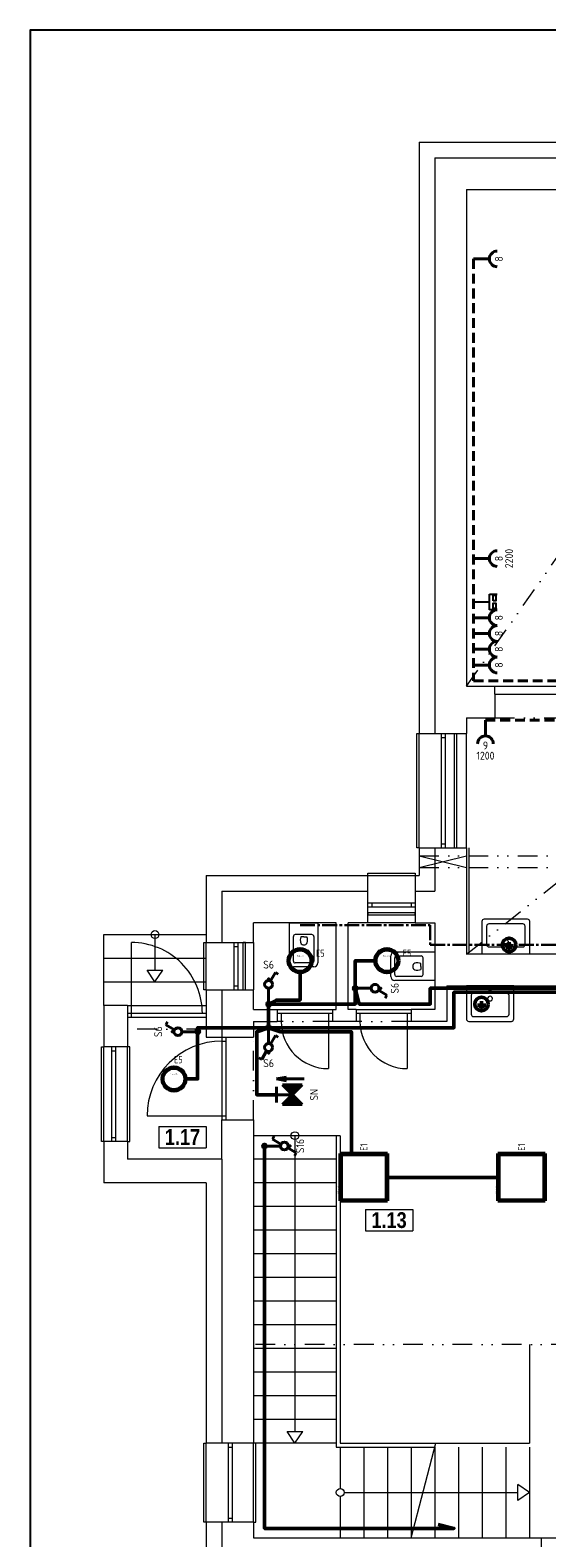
# Model space of a CAD drawing. Header units: millimetres. Extents: x 15895 to 58613, y -11754 to 79916.
# Tile 9 of 21: x 15926 to 22479, y 28931 to 48051. Entities that reach past the tile are written whole.
import ezdxf
from ezdxf.enums import TextEntityAlignment as Align

# ---------------------------------------------------------------- set-up
doc = ezdxf.new("R2010")
doc.units = ezdxf.units.MM
for name, pattern in [('DASHED2', [0.375, 0.25, -0.125]), ('DGN STYLE 4', [1.514702, 0.756878, -0.378439, 0.000946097, -0.378439]), ('DIVIDE', [1.25, 0.5, -0.25, 0, -0.25, 0, -0.25]), ('STŘEDOVÁ2', [1.125, 0.75, -0.125, 0.125, -0.125])]:
    doc.linetypes.add(name, pattern=pattern)
doc.layers.get('0').update_dxf_attribs({"linetype": 'CONTINUOUS'})
doc.layers.get('DEFPOINTS').update_dxf_attribs({"linetype": 'CONTINUOUS'})
for name, color, linetype, lineweight in [('- zariadenie', 30, 'CONTINUOUS', 0), ('1-BLESKOZVOD', 1, 'CONTINUOUS', 50), ('1-ENN-SVETLÁ', 4, 'CONTINUOUS', 40), ('1-ENN-ZÁSUVKY', 1, 'CONTINUOUS', 40), ('1-ENNsvietidlá', 7, 'CONTINUOUS', 50), ('2DE_SPP', 41, 'CONTINUOUS', 25), ('2DE_TXTMARK', 41, 'CONTINUOUS', 18), ('CP_DETAL', 33, 'CONTINUOUS', 18), ('EL1', 7, 'CONTINUOUS', 30), ('EL2', 7, 'CONTINUOUS', 40), ('EL3', 4, 'CONTINUOUS', 40), ('ELEKTRO NN', 1, 'CONTINUOUS', 40), ('HLAVNÉ POSPÁJANIE - TRASY', 30, 'DGN STYLE 4', 30), ('tenka', 7, 'CONTINUOUS', 0), ('ZÁSUVKY', 4, 'CONTINUOUS', 35)]:
    doc.layers.add(name, color=color, linetype=linetype, lineweight=lineweight)
doc.layers.add('2DE_TXTLUM', color=7, linetype='CONTINUOUS')
doc.styles.add('1-50_ce_2mm_100', font='GOTHIC.TTF', dxfattribs={"height": 100})
doc.styles.add('CP_ATTR', font='isocp.shx')
doc.styles.get("Standard").update_dxf_attribs({"font": 'isocp.shx'})

# ---------------------------------------------------------------- blocks, each defined once
blk = doc.blocks.new('u 600x450')
for p, q in [((300, 0), (-300, 0)), ((-300, 0), (-300, -420)), ((-240, -120), (-240, -360)), ((210, -90), (-210, -90)), ((240, -360), (240, -120)), ((300, -420), (300, 0)), ((-270, -450), (270, -450)), ((-210, -390), (210, -390))]:
    blk.add_line(p, q)
blk.add_circle((0, -50), 15)
for centre, start, end in [((-210, -120), 90, 180), ((210, -120), 360, 90), ((-210, -360), 180, 270), ((210, -360), 270, 360), ((-270, -420), 180, 270), ((270, -420), 270, 360)]:
    blk.add_arc(centre, 30, start, end)
for start_param, end_param in [(4.457203, 7.598795), (1.31561, 4.457203)]:
    blk.add_ellipse((-1, -162), major_axis=(-29, -7.6), ratio=1, start_param=start_param, end_param=end_param)
blk = doc.blocks.new('sfdgfdgfdg')
at = {"layer": '- zariadenie'}
for p, q in [((1161859, -607990), (1161859, -607730)), ((1161909, -607680), (1162419, -607680)), ((1161909, -607965), (1161909, -607755)), ((1161934, -607730), (1162244, -607730)), ((1162240, -607864), (1162240, -607825)), ((1162269, -607965), (1162269, -607755)), ((1162419, -607680), (1162419, -608040)), ((1162244, -607990), (1161934, -607990)), ((1162240, -607864), (1162240, -607903)), ((1162419, -608040), (1161909, -608040))]:
    blk.add_line(p, q, dxfattribs=at)
for centre, radius, start, end in [((1161909, -607730), 50, 90, 180), ((1161934, -607755), 25, 90, 180), ((1162180, -607861), 41.5, 113.5039, 185.7802), ((1162197, -607944), 126, 70.245, 105.3461), ((1162244, -607755), 25, 0, 90), ((1161909, -607990), 50, 180, 270), ((1161934, -607965), 25, 180, 270), ((1162180, -607867), 41.5, 174.2198, 246.4961), ((1162197, -607784), 126, 254.654, 289.755), ((1162244, -607965), 25, 270, 0)]:
    blk.add_arc(centre, radius, start, end, dxfattribs=at)
blk = doc.blocks.new('*T458')
at = {"layer": 'DEFPOINTS', "color": 8, "lineweight": 0}
for p, q in [((0, 0), (600, 0)), ((0, 0), (0, -271)), ((600, 0), (600, -271)), ((0, -271), (600, -271))]:
    blk.add_line(p, q, dxfattribs=at)
at = {"layer": 'tenka', "color": 0, "insert": (300, -135), "char_height": 200, "width": 596, "attachment_point": 5, "style": '1-50_ce_2mm_100'}
blk.add_mtext('{\\fTechnicLite|b1|i0|c2|p2;\\C256;1.13}', dxfattribs=at)
blk = doc.blocks.new('*T460')
at = {"layer": 'DEFPOINTS', "color": 8, "lineweight": 0}
for p, q in [((0, 0), (600, 0)), ((0, 0), (0, -271)), ((600, 0), (600, -271)), ((0, -271), (600, -271))]:
    blk.add_line(p, q, dxfattribs=at)
at = {"layer": 'tenka', "color": 0, "insert": (300, -135), "char_height": 200, "width": 596, "attachment_point": 5, "style": '1-50_ce_2mm_100'}
blk.add_mtext('{\\fTechnicLite|b1|i0|c2|p2;\\C256;1.17}', dxfattribs=at)
blk = doc.blocks.new('cpel_2590b_fhmd44h')
blk.add_arc((0, -2.5), 2.5, 0, 180)
at = {"linetype": 'ByBlock', "style": 'CP_ATTR', "flags": 9}
for tag in ['NAME', 'GROUP', 'NUMBER', 'PRODUCER', 'ARTICLE', 'PRODUCT-TYPE', 'ORDER-NO', 'CHARACTER', 'POWER', 'VOLTAGE', 'WEIGHT', 'OTHER']:
    blk.add_attdef(tag, text='', height=0.000625, dxfattribs=at).set_placement((-2.5, -2.5), align=Align.MIDDLE_LEFT)
blk = doc.blocks.new('CPEL_socket_02x_fhmd44h')
blk.add_line((0, 0), (0, -0.4))
at = {"xscale": 0.08, "yscale": 0.08, "zscale": 0.08}
blk.add_blockref('cpel_2590b_fhmd44h', (0, -0.4), dxfattribs=at)
at = {"linetype": 'ByBlock', "style": 'CP_ATTR', "flags": 9}
for tag, p in [('ORDER-NO', (-0.176, -0.301)), ('CHARACTER', (-0.176, -0.3)), ('NAME', (-0.176, -0.3)), ('GROUP', (-0.175, -0.301)), ('NUMBER', (-0.176, -0.301)), ('PRODUCER', (-0.175, -0.3)), ('ARTICLE', (-0.175, -0.3)), ('PRODUCT-TYPE', (-0.176, -0.301)), ('POWER', (-0.175, -0.301)), ('VOLTAGE', (-0.175, -0.301)), ('WEIGHT', (-0.175, -0.3)), ('OTHER', (-0.175, -0.3)), ('FUNCTION', (-0.175, -0.301)), ('LINK', (-0.176, -0.301))]:
    blk.add_attdef(tag, text='', height=0.000625, dxfattribs=at).set_placement(p, align=Align.MIDDLE_LEFT)
at = {"style": 'CP_ATTR', "flags": 12}
for tag, p in [('m', (0.34, -0.3)), ('n', (0, -0.64))]:
    blk.add_attdef(tag, text='', height=0.2, dxfattribs=at).set_placement(p, align=Align.MIDDLE_CENTER)
blk = doc.blocks.new('spínač 1')
at = {"linetype": 'Continuous'}
blk.add_point((0, 2.4), dxfattribs=at)
at = {"layer": 'EL2', "linetype": 'Continuous'}
for p, q in [((0.5, 1.87), (1.75, 4.03)), ((1.75, 4.03), (2.47, 3.61))]:
    blk.add_line(p, q, dxfattribs=at)
blk.add_circle((0, 1), 1, dxfattribs=at)
at = {"layer": 'EL1', "linetype": 'Continuous', "flags": 8}
blk.add_attdef('POPIS', text='', height=2, dxfattribs=at).set_placement((0, 7), align=Align.MIDDLE)
at = {"layer": 'EL1', "linetype": 'Continuous', "flags": 1}
blk.add_attdef('ZARIZENI', (0, 1.2), '', height=2, dxfattribs=at)
at = {"layer": 'EL1', "flags": 8}
blk.add_attdef('DRUH', (2, 0.5), '', height=1.7, dxfattribs=at)
blk = doc.blocks.new('ELJV8')
at = {"layer": 'EL2'}
for p, q in [((-1, 0), (1, 0)), ((-0.912758, 0.4085), (0.912758, 0.4085)), ((-0.588496, 0.8085), (0.588496, 0.8085)), ((-0.920178, -0.3915), (0.920178, -0.3915)), ((-0.613458, -0.7915), (0.611169, -0.7915))]:
    blk.add_line(p, q, dxfattribs=at)
at = {"layer": 'EL2', "linetype": 'Continuous'}
blk.add_circle((0, 0), 1, dxfattribs=at)
at = {"layer": 'EL1', "linetype": 'Continuous', "flags": 1}
blk.add_attdef('KRABICE', (-0.013458, 0.0085), '', height=2, dxfattribs=at)
at = {"layer": 'EL1', "flags": 8}
blk.add_attdef('DRUH', (1.686542, -0.7915), '', height=1.7, dxfattribs=at)
blk = doc.blocks.new('Pluto 20')
blk.add_circle((0, 0), 150)
at = {"layer": 'CP_DETAL'}
blk.add_circle((0, 0), 125, dxfattribs=at)
at = {"linetype": 'ByBlock', "style": 'CP_ATTR', "flags": 9}
for tag in ['TEXT_10', 'TEXT_09', 'TEXT_08', 'TEXT_07', 'TEXT_06', 'TEXT_05', 'TEXT_04', 'TEXT_03', 'TEXT_02', 'TEXT_01', 'SHAPE', 'LAMPTYPE', 'COLOR_LIGHT', 'IP', 'COLOR_TEMP', 'LIGHT_EFFICACY', 'FLUX', 'OTHER', 'WEIGHT', 'VOLTAGE', 'POWER', 'CHARACTER', 'ORDER-NO', 'PRODUCT-TYPE', 'ARTICLE', 'PRODUCER', 'NRLAMPS', 'GROUP', 'NAME']:
    blk.add_attdef(tag, text='', height=0.000000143, dxfattribs=at).set_placement((-4, -4), align=Align.MIDDLE_LEFT)
at = {"layer": '2DE_TXTLUM', "style": 'CP_ATTR', "width": 0.8, "flags": 8}
blk.add_attdef('NUMBER', text='', height=90, dxfattribs=at).set_placement((200, 95), align=Align.MIDDLE_LEFT)
at = {"layer": '2DE_TXTMARK', "linetype": 'ByBlock', "style": 'CP_ATTR', "width": 0.8, "flags": 8}
blk.add_attdef('MARK1', text='', height=20, dxfattribs=at).set_placement((-50, 60), align=Align.MIDDLE_LEFT)
blk = doc.blocks.new('spínač 6')
at = {"linetype": 'Continuous'}
blk.add_point((0, 2.4), dxfattribs=at)
blk.add_point((0, 2.4), dxfattribs=at)
blk.add_point((0, 2.4), dxfattribs=at)
at = {"layer": 'EL2', "linetype": 'Continuous'}
for p, q in [((0.5, 1.87), (1.75, 4.03)), ((1.75, 4.03), (2.47, 3.61)), ((-0.5, 0.13), (-1.75, -2.03)), ((-1.75, -2.03), (-2.47, -1.61))]:
    blk.add_line(p, q, dxfattribs=at)
blk.add_circle((0, 1), 1, dxfattribs=at)
at = {"layer": 'EL1', "linetype": 'Continuous', "flags": 8}
blk.add_attdef('POPIS', text='', height=2, dxfattribs=at).set_placement((0, 7), align=Align.MIDDLE)
at = {"layer": 'EL1', "linetype": 'Continuous', "flags": 1}
blk.add_attdef('ZARIZENI', (0, 1.2), '', height=2, dxfattribs=at)
at = {"layer": 'EL1', "flags": 8}
blk.add_attdef('DRUH', (2, 0.5), '', height=1.7, dxfattribs=at)
blk = doc.blocks.new('LED panel 600x600')
for p, q in [((0, 600), (0, 0)), ((600, 600), (0, 600)), ((600, 0), (600, 600)), ((0, 0), (600, 0))]:
    blk.add_line(p, q)
at = {"layer": 'CP_DETAL'}
for p, q in [((25, 575), (0, 600)), ((25, 575), (25, 25)), ((575, 575), (25, 575)), ((575, 575), (600, 600)), ((575, 575), (575, 25)), ((25, 25), (0, 0)), ((25, 25), (575, 25)), ((575, 25), (600, 0))]:
    blk.add_line(p, q, dxfattribs=at)
at = {"linetype": 'ByBlock', "style": 'CP_ATTR', "flags": 9}
for tag in ['TEXT_10', 'TEXT_09', 'TEXT_08', 'TEXT_07', 'TEXT_06', 'TEXT_05', 'TEXT_04', 'TEXT_03', 'TEXT_02', 'TEXT_01', 'SHAPE', 'LAMPTYPE', 'COLOR_LIGHT', 'IP', 'COLOR_TEMP', 'LIGHT_EFFICACY', 'FLUX', 'OTHER', 'WEIGHT', 'VOLTAGE', 'POWER', 'CHARACTER', 'ORDER-NO', 'PRODUCT-TYPE', 'ARTICLE', 'PRODUCER', 'NRLAMPS', 'GROUP', 'NAME']:
    blk.add_attdef(tag, text='', height=0.000000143, dxfattribs=at).set_placement((300, 300), align=Align.MIDDLE_LEFT)
at = {"layer": '2DE_TXTLUM', "style": 'CP_ATTR', "width": 0.8, "flags": 8}
blk.add_attdef('NUMBER', text='', height=90, dxfattribs=at).set_placement((636, 300), align=Align.MIDDLE_LEFT)
at = {"layer": '2DE_TXTMARK', "linetype": 'ByBlock', "style": 'CP_ATTR', "width": 0.8, "flags": 8}
blk.add_attdef('MARK1', text='', height=20, dxfattribs=at).set_placement((0, 620), align=Align.MIDDLE_LEFT)
blk = doc.blocks.new('NS nastenné')
at = {"layer": 'EL2', "linetype": 'Continuous'}
for p, q in [((-4, 7), (-4, 0)), ((-4.5, 2.499999), (-4, 0)), ((-4, 0), (-3.499999, 2.5))]:
    blk.add_line(p, q, dxfattribs=at)
at = {"layer": 'EL3', "linetype": 'Continuous'}
for p, q in [((-2.5, 1.5), (-2.5, 6.5)), ((-2.474874, 1.525126), (2.474874, 6.474874)), ((-2.474874, 6.474874), (2.474874, 1.525126)), ((-2, 2), (-2, 6)), ((-1.5, 2.5), (-1.5, 5.5)), ((-1, 3), (-1, 5)), ((-0.5, 3.5), (-0.5, 4.5)), ((0, 0), (0, 4)), ((0.5, 3.5), (0.5, 4.5)), ((1, 3), (1, 5)), ((1.5, 2.5), (1.5, 5.5)), ((2, 2), (2, 6)), ((2.5, 1.5), (2.5, 6.5)), ((-2, 0), (2, 0))]:
    blk.add_line(p, q, dxfattribs=at)
at = {"layer": 'EL1', "flags": 8}
blk.add_attdef('POPIS', text='', height=2, dxfattribs=at).set_placement((0, 9.5), align=Align.MIDDLE)
at = {"layer": 'EL1', "linetype": 'Continuous', "flags": 1}
blk.add_attdef('SVITIDLO', (0, 4), '', height=2, dxfattribs=at)
blk = doc.blocks.new('CPEL_3396')
for p, q in [((0, 0), (0, -0.4)), ((-0.2, -0.6), (-0.2, -0.4)), ((-0.2, -0.4), (0.2, -0.4)), ((0.2, -0.4), (0.2, -0.6))]:
    blk.add_line(p, q)
for points in [[(-0.171, -0.5), (-0.029, -0.5), (-0.029, -0.567), (-0.171, -0.567)], [(0.029, -0.5), (0.171, -0.5), (0.171, -0.567), (0.029, -0.567)]]:
    blk.add_lwpolyline(points, close=True)
at = {"linetype": 'ByBlock', "style": 'CP_ATTR'}
for tag, height, flags, p in [('ARTICLE', 0.286, 8, (-0.092, -0.418)), ('NUMBER', 0.286, 8, (-0.092, -0.418)), ('NAME', 0.00005, 9, (-0.092, -0.418)), ('GROUP', 0.00005, 9, (-0.092, -0.418)), ('PRODUCER', 0.00005, 9, (-0.092, -0.418)), ('CHARACTER', 0.00005, 9, (-0.092, -0.418)), ('VOLTAGE', 0.00005, 9, (-0.092, -0.419)), ('WEIGHT', 0.00005, 9, (-0.092, -0.418)), ('OTHER', 0.00005, 9, (-0.092, -0.418)), ('PRODUCT-TYPE', 0.00005, 9, (-0.092, -0.419)), ('ORDER-NO', 0.00005, 9, (-0.092, -0.419)), ('POWER', 0.00005, 9, (-0.092, -0.419))]:
    blk.add_attdef(tag, text='', height=height, dxfattribs=dict(at, flags=flags)).set_placement(p, align=Align.MIDDLE_LEFT)
blk = doc.blocks.new('ekvipotencial')
for p, q in [((2, -26), (2, 74)), ((-105, -26), (109, -26)), ((-71, -64), (79, -64)), ((-22, -102), (29, -102))]:
    blk.add_line(p, q)
blk.add_circle((0, 0), 172)

msp = doc.modelspace()

# ---------------------------------------------------------------- linework, layer by layer
msp.add_lwpolyline([(47426, 48051), (15926, 48051), (15926, 18351), (47426, 18351)], close=True)
at = {"layer": '1-ENN-SVETLÁ'}
for p, q in [((18950, 35700), (18950, 35900)), ((20050, 35900), (20250, 35900)), ((18950, 35400), (18950, 35200)), ((18050, 35350), (17850, 35350)), ((18900, 33900), (19100, 33900))]:
    msp.add_line(p, q, dxfattribs=at)
at = {"layer": '1-ENN-SVETLÁ', "linetype": 'Continuous', "lineweight": 50}
for points in [[(20300, 36250), (20050, 36250), (20050, 35900)], [(18950, 35700), (19050, 35750), (19350, 35750), (19350, 36100)], [(23350, 35900), (21000, 35900), (21000, 35700), (20100, 35700), (20050, 35900), (20050, 35700), (18950, 35700), (18950, 35400)], [(23300, 32100), (23300, 35850), (21300, 35850), (21300, 35400), (18950, 35400)], [(18950, 35400), (18050, 35400), (18050, 34750), (17900, 34750)], [(19050, 34550), (18800, 34550), (18800, 35350), (18950, 35400)], [(20000, 33800), (20000, 35350), (19100, 35350), (18950, 35400)], [(18900, 33900), (18900, 29050), (21300, 29050), (21100, 29100)], [(20450, 33500), (21850, 33500)]]:
    msp.add_lwpolyline(points, dxfattribs=at)
at = {"layer": '1-ENN-ZÁSUVKY', "linetype": 'DASHED2', "ltscale": 500}
for points in [[(21550, 45150), (21550, 39800), (31400, 39800), (31400, 45450)], [(21700, 39300), (26700, 39300)]]:
    msp.add_lwpolyline(points, dxfattribs=at)
at = {"layer": 'HLAVNÉ POSPÁJANIE - TRASY', "linetype": 'STŘEDOVÁ2', "ltscale": 250}
msp.add_lwpolyline([(19350, 36700), (21000, 36700), (21000, 36450), (24400, 36450), (24400, 36300)], dxfattribs=at)
at = {"layer": 'tenka'}
for p, q in [((20859, 46631), (20859, 39131)), ((20859, 46631), (23259, 46631)), ((21459, 46031), (21459, 39731)), ((21459, 46031), (23259, 46031)), ((21459, 39731), (21819, 39731)), ((21819, 39731), (24319, 39731)), ((21819, 39631), (21819, 39731)), ((21819, 39631), (21819, 39331)), ((21819, 39631), (24319, 39631)), ((21459, 39331), (21819, 39331)), ((21459, 39331), (21459, 39131)), ((20859, 39131), (21459, 39131)), ((21139, 39131), (21139, 37681)), ((21139, 39081), (21189, 39081)), ((21189, 39131), (21189, 37681)), ((21339, 37681), (21339, 39131)), ((20859, 37681), (20859, 37331)), ((20859, 37681), (21459, 37681)), ((21139, 37731), (21189, 37731)), ((21459, 37681), (21459, 36331)), ((21489, 37681), (21489, 36361)), ((18159, 37331), (18159, 36481)), ((18159, 37331), (20209, 37331)), ((20209, 36731), (20209, 37331)), ((20809, 37331), (20809, 36731)), ((20809, 37331), (20859, 37331)), ((20809, 37131), (21059, 37131)), ((20809, 36981), (20209, 36981)), ((20809, 36931), (20209, 36931)), ((20259, 36981), (20259, 36931)), ((20759, 36981), (20759, 36931)), ((19809, 36731), (18759, 36731)), ((18759, 36481), (18759, 36731)), ((19809, 35631), (19809, 36731)), ((20209, 36731), (19959, 36731)), ((19959, 35631), (19959, 36731)), ((20809, 36731), (21059, 36731)), ((21059, 36731), (21059, 35631)), ((16859, 36581), (18159, 36581)), ((16859, 35681), (16859, 36581)), ((17509, 36581), (17509, 36131)), ((17209, 36479), (17209, 35531)), ((18159, 36481), (18759, 36481)), ((18509, 36481), (18509, 35881)), ((18509, 36431), (18559, 36431)), ((18559, 36481), (18559, 35881)), ((24729, 36331), (21459, 36331)), ((16859, 36281), (18159, 36281)), ((16859, 35981), (18159, 35981)), ((17409, 36131), (17609, 36131)), ((18159, 35881), (18759, 35881)), ((18159, 35881), (18159, 35281)), ((18509, 35931), (18559, 35931)), ((18759, 35631), (18759, 35881)), ((21209, 35931), (23409, 35931)), ((21209, 35931), (21209, 35481)), ((16859, 35681), (16859, 35156)), ((17159, 35681), (16859, 35681)), ((17159, 35681), (17159, 35156)), ((17159, 35681), (18159, 35681)), ((18159, 35581), (17159, 35581)), ((18759, 35631), (19059, 35631)), ((19059, 35631), (19059, 35481)), ((19759, 35581), (19059, 35581)), ((19109, 35581), (19109, 35481)), ((19709, 35581), (19709, 34881)), ((19759, 35631), (19759, 35481)), ((19759, 35631), (19809, 35631)), ((20059, 35631), (19959, 35631)), ((20059, 35631), (20059, 35481)), ((20759, 35581), (20059, 35581)), ((20109, 35581), (20109, 35481)), ((20709, 35581), (20709, 34881)), ((21059, 35631), (20759, 35631)), ((20759, 35631), (20759, 35481)), ((18159, 35531), (17159, 35531)), ((18759, 35481), (18759, 35281)), ((18759, 35481), (19059, 35481)), ((20059, 35481), (19759, 35481)), ((21209, 35481), (20759, 35481)), ((18159, 35281), (18759, 35281)), ((18359, 35281), (18359, 34231)), ((18359, 35231), (18409, 35231)), ((18409, 35281), (18409, 34231)), ((17159, 35156), (16859, 35156)), ((16959, 35156), (16959, 33956)), ((16959, 35106), (17009, 35106)), ((17009, 35156), (17009, 33956)), ((17409, 34281), (18409, 34281)), ((18359, 34231), (18759, 34231)), ((18359, 33731), (18359, 34231)), ((18759, 34231), (18759, 30131)), ((16859, 33956), (16859, 33431)), ((17159, 33956), (16859, 33956)), ((16959, 34006), (17009, 34006)), ((17159, 33956), (17159, 33731)), ((19859, 34031), (18759, 34031)), ((19284, 34031), (19284, 30281)), ((18359, 33731), (17159, 33731)), ((19809, 33731), (18759, 33731)), ((18159, 33431), (16859, 33431)), ((18159, 33431), (18159, 30131)), ((19809, 33431), (18759, 33431)), ((19809, 33131), (18759, 33131)), ((19809, 32831), (18759, 32831)), ((19809, 32531), (18759, 32531)), ((19809, 32231), (18759, 32231)), ((19809, 31931), (18759, 31931)), ((19809, 31631), (18759, 31631)), ((19809, 31331), (18759, 31331)), ((19809, 31031), (18759, 31031)), ((19809, 30731), (18759, 30731)), ((19809, 30431), (18759, 30431)), ((19184, 30281), (19384, 30281)), ((19284, 30281), (19284, 30281)), ((18759, 30131), (18159, 30131)), ((18439, 30131), (18439, 29131)), ((18439, 30081), (18489, 30081)), ((18489, 30131), (18489, 29131)), ((19809, 30131), (18759, 30131)), ((20759, 28931), (21072, 30131)), ((19909, 29506), (20909, 29506)), ((18159, 29131), (18159, 25631)), ((18759, 29131), (18159, 29131)), ((18439, 29181), (18489, 29181)), ((18759, 29131), (18759, 28931)), ((18759, 28931), (22409, 28931)), ((22409, 28631), (22409, 28931))]:
    msp.add_line(p, q, dxfattribs=at)
at = {"layer": 'tenka', "linetype": 'Continuous'}
for p, q in [((21059, 46431), (21059, 39131)), ((21059, 46431), (23259, 46431)), ((21059, 37681), (21059, 37131)), ((18359, 37131), (18359, 36481)), ((18359, 37131), (20209, 37131)), ((17509, 35981), (17409, 36131)), ((17509, 35981), (17609, 36131)), ((18359, 35881), (18359, 35281)), ((19809, 34031), (19809, 30081)), ((19859, 34031), (19859, 30131)), ((18359, 33731), (18359, 30131)), ((19284, 30131), (19184, 30281)), ((19284, 30131), (19384, 30281)), ((19809, 30081), (21059, 30081)), ((19859, 30131), (21072, 30131)), ((19859, 30081), (19859, 29556)), ((20159, 30081), (20159, 28931)), ((20459, 30081), (20459, 28931)), ((20759, 30081), (20759, 28931)), ((19859, 29456), (19859, 28931)), ((18359, 29131), (18359, 25831))]:
    msp.add_line(p, q, dxfattribs=at)
at = {"layer": 'tenka', "linetype": 'DIVIDE', "ltscale": 500}
for p, q in [((21459, 39731), (24162, 43577)), ((21819, 39331), (24319, 39331)), ((20859, 37581), (24879, 37581)), ((21459, 36331), (23086, 37618)), ((20859, 37431), (24879, 37431)), ((18159, 35381), (17159, 35381)), ((19759, 35481), (19059, 35481)), ((20759, 35481), (20059, 35481)), ((18759, 34231), (18759, 35281)), ((23409, 31381), (18759, 31381)), ((22409, 28931), (23309, 28931))]:
    msp.add_line(p, q, dxfattribs=at)
at = {"layer": 'tenka', "ltscale": 3}
for p, q in [((20859, 37681), (20859, 39131)), ((21309, 37681), (21309, 39131)), ((20859, 37431), (21459, 37581)), ((20859, 37581), (21459, 37431)), ((20209, 37331), (20809, 37331)), ((20209, 36861), (20809, 36861)), ((18159, 35881), (18159, 36481)), ((18629, 35881), (18629, 36481)), ((16859, 33956), (16859, 35156)), ((17159, 33956), (17159, 35156)), ((18159, 29131), (18159, 30131)), ((18759, 29131), (18759, 30131))]:
    msp.add_line(p, q, dxfattribs=at)
at = {"layer": 'tenka', "ltscale": 300}
for p, q in [((21459, 37681), (21459, 39131)), ((20809, 36731), (20209, 36731)), ((18759, 36481), (18759, 35881)), ((19059, 35631), (19759, 35631)), ((20059, 35631), (20759, 35631)), ((22259, 31381), (22259, 30131)), ((21059, 30081), (21059, 28931)), ((21072, 30131), (22259, 30131)), ((21359, 30081), (21359, 28931)), ((21659, 30081), (21659, 28931)), ((21959, 30081), (21959, 28931)), ((22259, 30081), (22259, 28931)), ((20909, 29506), (22109, 29506)), ((22259, 29506), (22109, 29606)), ((22109, 29406), (22109, 29606)), ((22259, 29506), (22109, 29406)), ((22109, 29506), (22109, 29506))]:
    msp.add_line(p, q, dxfattribs=at)
at = {"layer": 'tenka'}
for points in [[(20859, 37681), (20829, 37681), (20829, 39131), (20859, 39131)], [(20209, 37331), (20209, 37361), (20809, 37361), (20809, 37331)], [(20209, 36861), (20209, 36831), (20809, 36831), (20809, 36861)], [(18159, 35881), (18129, 35881), (18129, 36481), (18159, 36481)], [(18629, 35881), (18659, 35881), (18659, 36481), (18629, 36481)], [(16859, 33956), (16829, 33956), (16829, 35156), (16859, 35156)], [(17159, 33956), (17189, 33956), (17189, 35156), (17159, 35156)], [(18159, 29131), (18129, 29131), (18129, 30131), (18159, 30131)], [(18759, 29131), (18789, 29131), (18789, 30131), (18759, 30131)]]:
    msp.add_lwpolyline(points, dxfattribs=at)
for centre in [(17509, 36581), (19284, 34031), (19859, 29506)]:
    msp.add_circle(centre, 50, dxfattribs=at)
for centre, radius, start, end in [((17211, 35581), 899, 0, 90.0756), ((19709, 35481), 600, 180, 270), ((20709, 35481), 600, 180, 270), ((18359, 34281), 950, 90, 180)]:
    msp.add_arc(centre, radius, start, end, dxfattribs=at)

# ---------------------------------------------------------------- block references
for name, p in [('*T460', (17558, 34149)), ('*T458', (20178, 33094))]:
    msp.add_blockref(name, p)
at = {"layer": '1-BLESKOZVOD', "color": 3, "xscale": 0.5, "yscale": 0.5, "zscale": 0.5}
for p in [(22000, 36450), (21650, 35700)]:
    msp.add_blockref('ekvipotencial', p, dxfattribs=at)
at = {"layer": '1-ENN-SVETLÁ'}
ref = msp.add_blockref('spínač 6', (18950, 35200), dxfattribs=dict(at, xscale=50, yscale=50, zscale=50, rotation=180))
ref.add_attrib('POPIS', 'S6', dxfattribs={"layer": 'EL1', "linetype": 'Continuous', "height": 100, "flags": 8}).set_placement((18950, 34950), align=Align.MIDDLE)
at = {"layer": '1-ENN-SVETLÁ', "xscale": 50, "yscale": 50, "zscale": 50, "rotation": 269.9999999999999}
msp.add_blockref('NS nastenné', (19050, 34550), dxfattribs=at).add_auto_attribs({'POPIS': 'NS'})
at = {"layer": '1-ENN-SVETLÁ'}
ref = msp.add_blockref('spínač 6', (19100, 33900), dxfattribs=dict(at, xscale=50, yscale=50, zscale=50, rotation=270))
ref.add_attrib('POPIS', 'S16', dxfattribs={"layer": 'EL1', "linetype": 'Continuous', "height": 100, "rotation": 90, "flags": 8}).set_placement((19350, 33900), align=Align.MIDDLE)
at = {"layer": '1-ENN-ZÁSUVKY', "xscale": 500, "yscale": 500, "zscale": 500, "rotation": 90}
for p in [(21550, 45150), (21550, 40600), (21550, 40400), (21550, 40200), (21550, 40000)]:
    msp.add_blockref('CPEL_socket_02x_fhmd44h', p, dxfattribs=at).add_auto_attribs({'n': '8'})
at = {"layer": '1-ENN-ZÁSUVKY'}
ref = msp.add_blockref('CPEL_socket_02x_fhmd44h', (21550, 41350), dxfattribs=dict(at, xscale=500, yscale=500, zscale=500, rotation=90))
ref.add_attrib('n', '8', dxfattribs={"layer": '0', "height": 100, "rotation": 90, "style": 'CP_ATTR', "flags": 12}).set_placement((21870, 41350), align=Align.MIDDLE_CENTER)
ref.add_attrib('m', '2200', dxfattribs={"layer": '0', "height": 100, "rotation": 90, "style": 'CP_ATTR', "flags": 12}).set_placement((22000, 41350), align=Align.MIDDLE_CENTER)
ref = msp.add_blockref('CPEL_socket_02x_fhmd44h', (21700, 39300), dxfattribs=dict(at, xscale=500, yscale=500, zscale=500, rotation=360))
ref.add_attrib('n', '9', dxfattribs={"layer": '0', "height": 100, "style": 'CP_ATTR', "flags": 12}).set_placement((21700, 38980), align=Align.MIDDLE_CENTER)
ref.add_attrib('m', '1200', dxfattribs={"layer": '0', "height": 100, "style": 'CP_ATTR', "flags": 12}).set_placement((21700, 38850), align=Align.MIDDLE_CENTER)
at = {"layer": '1-ENNsvietidlá', "linetype": 'Continuous'}
for p in [(19350, 36250), (20450, 36250)]:
    msp.add_blockref('Pluto 20', p, dxfattribs=at).add_auto_attribs({'MARK1': 'Pluto 20', 'NUMBER': 'E5'})
ref = msp.add_blockref('Pluto 20', (17750, 34750), dxfattribs=at)
ref.add_attrib('MARK1', 'Pluto 20', dxfattribs={"layer": '2DE_TXTMARK', "linetype": 'ByBlock', "height": 20, "style": 'CP_ATTR', "width": 0.8, "flags": 8}).set_placement((17700, 34810), align=Align.MIDDLE_LEFT)
ref.add_attrib('NUMBER', 'E5', dxfattribs={"layer": '2DE_TXTLUM', "height": 90, "style": 'CP_ATTR', "width": 0.8, "flags": 8}).set_placement((17750, 34995), align=Align.MIDDLE_LEFT)
at = {"layer": '1-ENNsvietidlá', "linetype": 'Continuous', "rotation": 90}
for p in [(20458, 33203), (22458, 33203)]:
    msp.add_blockref('LED panel 600x600', p, dxfattribs=at).add_auto_attribs({'MARK1': 'Luminel LED 40W', 'NUMBER': 'E1'})
at = {"layer": '2DE_SPP', "xscale": 500, "yscale": 500, "zscale": 500, "rotation": 89.99999999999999}
msp.add_blockref('CPEL_3396', (21550, 40800), dxfattribs=at)
at = {"layer": 'ELEKTRO NN'}
ref = msp.add_blockref('spínač 1', (18950, 35900), dxfattribs=dict(at, xscale=50, yscale=50, zscale=50, rotation=359.9999999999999))
ref.add_attrib('POPIS', 'S6', dxfattribs={"layer": 'EL1', "linetype": 'Continuous', "height": 100, "flags": 8}).set_placement((18950, 36200), align=Align.MIDDLE)
ref = msp.add_blockref('spínač 1', (20250, 35900), dxfattribs=dict(at, xscale=50, yscale=50, zscale=50, rotation=269.9999999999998))
ref.add_attrib('POPIS', 'S6', dxfattribs={"layer": 'EL1', "linetype": 'Continuous', "height": 100, "rotation": 90, "flags": 8}).set_placement((20550, 35900), align=Align.MIDDLE)
ref = msp.add_blockref('spínač 1', (17850, 35350), dxfattribs=dict(at, xscale=50, yscale=50, zscale=50, rotation=89.99999999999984))
ref.add_attrib('POPIS', 'S6', dxfattribs={"layer": 'EL1', "linetype": 'Continuous', "height": 100, "rotation": 90, "flags": 8}).set_placement((17550, 35350), align=Align.MIDDLE)
at = {"layer": 'tenka', "rotation": 90}
msp.add_blockref('sfdgfdgfdg', (-588466, -1125688), dxfattribs=at)
at = {"layer": 'tenka', "linetype": 'Continuous', "xscale": -1, "rotation": 180}
msp.add_blockref('u 600x450', (21959, 36331), dxfattribs=at)
at = {"layer": 'tenka'}
msp.add_blockref('sfdgfdgfdg', (-1141359, 644041), dxfattribs=at)
at = {"layer": 'tenka', "linetype": 'Continuous'}
msp.add_blockref('u 600x450', (21759, 35931), dxfattribs=at)
at = {"layer": 'ZÁSUVKY', "ltscale": 2, "xscale": 25, "yscale": 25, "zscale": 25}
for p, rotation in [((20048, 35899), 269.9999999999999), ((18052, 35351), 90), ((18949, 35402), 179.9999999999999), ((18898, 33899), 269.9999999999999)]:
    msp.add_blockref('ELJV8', p, dxfattribs=dict(at, rotation=rotation))
msp.add_blockref('ELJV8', (18951, 35698), dxfattribs=at)

doc.saveas('drawing.dxf')
